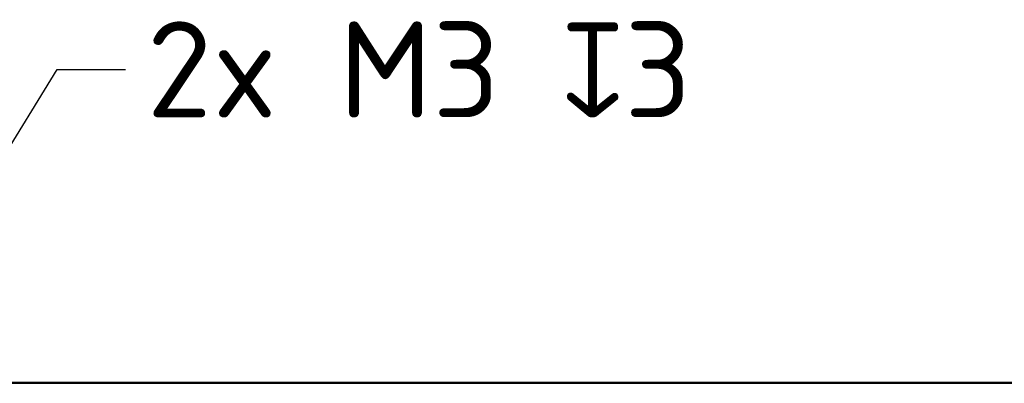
# Model space of a CAD drawing. Header units: millimetres. Extents: x 5 to 415, y 5 to 292.
# Tile 80 of 112: x 320 to 356, y 169 to 182. Entities that reach past the tile are written whole.
import ezdxf

# ---------------------------------------------------------------- set-up
doc = ezdxf.new("R2010")
doc.units = ezdxf.units.MM
doc.layers.add('Sichtbar (ISO)', color=7, linetype='Continuous', lineweight=35)
doc.layers.add('Symbol (ISO)', color=7, linetype='Continuous', lineweight=25)
doc.styles.add('Notiztext (ISO)', font='isocpeur.ttf')
doc.dimstyles.new('Standard - Methode 1b (ISO)$7', dxfattribs={"dimtxt": 3.5, "dimasz": 2.5, "dimexe": 2, "dimexo": 0, "dimgap": 0.762, "dimtad": 1, "dimtoh": 1, "dimdsep": 46, "dimtxsty": 'Notiztext (ISO)', "dimcen": 0.09, "dimdle": 10, "dimclrd": 256, "dimclre": 256, "dimclrt": 256, "dimazin": 2, "dimtfac": 1, "dimtmove": 0, "dimatfit": 3, "dimfxl": 1, "dimtolj": 1, "dimlwd": -1, "dimlwe": -1, "dimarcsym": 0})

msp = doc.modelspace()

# ---------------------------------------------------------------- linework, layer by layer
at = {"layer": 'Sichtbar (ISO)'}
for p, q in [((356.41889355, 168.6548107), (302.41856291, 168.6548107)), ((356.41889454, 168.68484937), (302.41859564, 168.68484937))]:
    msp.add_line(p, q, dxfattribs=at)

# ---------------------------------------------------------------- texts
at = {"layer": 'Symbol (ISO)', "insert": (324.28561618, 181.83790244), "char_height": 3.4999999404, "width": 21.2239381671, "attachment_point": 1, "style": 'Notiztext (ISO)'}
msp.add_mtext('\\fISOCPEUR|b0|i0;{\\H3.5000;2x M3 }\\fAIGDT|b0|i0;{\\H3.5000;x}\\fISOCPEUR|b0|i0;{\\H3.5000;3}', dxfattribs=at)

# ---------------------------------------------------------------- leaders
at = {"layer": 'Symbol (ISO)', "annotation_type": 0, "has_hookline": 1, "hookline_direction": 0, "text_width": 20.64677992}
msp.add_leader([(307.44652101, 157.91951856), (321.02361618, 180.08790247), (323.52361618, 180.08790247)], dimstyle='Standard - Methode 1b (ISO)$7', override={"dimtad": 0}, dxfattribs=at)

doc.saveas('drawing.dxf')
